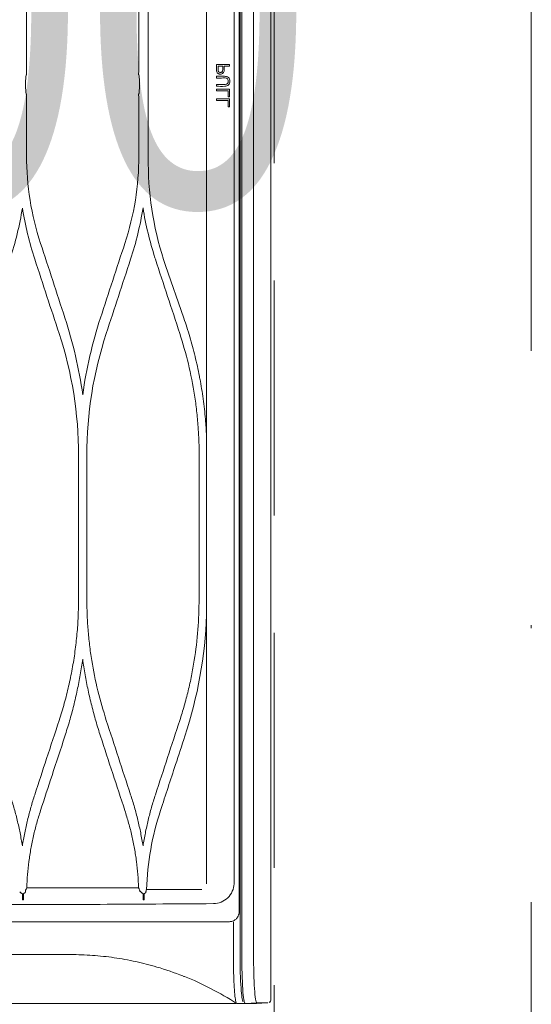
# Model space of a CAD drawing. Header units: inches. Extents: x 67014 to 70164, y -40762 to -35657.
# Tile 27 of 55: x 68711 to 68727, y -39921 to -39890. Entities that reach past the tile are written whole.
import ezdxf

# ---------------------------------------------------------------- set-up
doc = ezdxf.new("R2010")
doc.units = ezdxf.units.IN
doc.header["$MEASUREMENT"] = 0
doc.linetypes.add('DASHDOT', pattern=[1, 0.5, -0.25, 0, -0.25])
doc.linetypes.add('HIDDEN', pattern=[0.375, 0.25, -0.125])
for name, color, linetype, lineweight in [('p--drzwi', 251, 'Continuous', 0), ('p--klimatyzator', 30, 'Continuous', 15), ('p--opis drzwi', 252, 'Continuous', 0), ('p--osie konstr', 7, 'DASHDOT', 15), ('p--podciąg', 7, 'Continuous', 0)]:
    doc.layers.add(name, color=color, linetype=linetype, lineweight=lineweight)
doc.styles.add('STYL-1', font='arial.ttf', dxfattribs={"width": 0.75})

# ---------------------------------------------------------------- blocks, each defined once
blk = doc.blocks.new('drzwi-90-100')
blk.add_arc((10.8, 3.225), 84.153, 359.52334, 90.47666)
blk = doc.blocks.new('A$C66B7A3C4')
at = {"layer": 'p--klimatyzator', "lineweight": 15}
for p, q in [((0.987, 1.56), (0.987, 85.44)), ((1.019, 84.083), (1.019, 2.917)), ((1.18, 3.822), (1.18, 83.178)), ((2.055, 57.477), (2.055, 29.523)), ((0.557, 43.5), (0.557, 1.56)), ((0.932, 1.56), (0.932, 43.5)), ((7.799, 29.651), (7.799, 31.643)), ((1.323, 29.921), (1.323, 29.974)), ((1.739, 29.596), (1.739, 29.542)), ((1.739, 29.331), (1.739, 29.277)), ((2.055, 29.443), (2.055, 29.235)), ((7.827, 29.235), (7.827, 29.443)), ((1.323, 28.937), (1.323, 29.19)), ((1.372, 29.137), (1.372, 28.937)), ((1.739, 29.19), (1.739, 29.137)), ((2.055, 29.154), (2.055, 3.822)), ((7.799, 27.067), (7.799, 29.027)), ((1.323, 28.622), (1.323, 28.876)), ((1.372, 28.822), (1.372, 28.622)), ((1.739, 28.876), (1.739, 28.822)), ((0.987, 26.913), (1.019, 26.913)), ((1.019, 26.809), (0.987, 26.809)), ((3.361, 23.552), (2.782, 21.876)), ((2.782, 21.876), (2.782, 21.874)), ((2.072, 18.395), (2.069, 18.331)), ((2.292, 17.395), (2.292, 12.923)), ((5.876, 12.923), (5.876, 17.499)), ((6.139, 17.499), (6.139, 12.923)), ((2.055, 12.385), (2.056, 12.386)), ((4.078, 3.51), (4.077, 3.302)), ((7.932, 3.51), (7.931, 3.302)), ((0.104, 0.022), (0.47, 0.003)), ((0.829, 0.003), (0.454, 0.022))]:
    blk.add_line(p, q, dxfattribs=at)
for points, knots in [([(0.003, 43.5), (0.003, 42.715), (0.003, 41.93), (0.003, 41.145), (0.003, 40.406), (0.003, 39.667), (0.003, 38.927), (0.003, 38.234), (0.003, 37.541), (0.003, 36.848), (0.003, 36.201), (0.003, 35.554), (0.003, 34.907), (0.003, 34.305), (0.003, 33.704), (0.003, 33.103), (0.003, 32.548), (0.003, 31.993), (0.003, 31.437), (0.003, 30.928), (0.003, 30.419), (0.003, 29.91), (0.003, 29.542), (0.003, 29.174), (0.003, 28.806), (0.003, 28.466), (0.003, 28.127), (0.003, 27.787), (0.003, 27.476), (0.003, 27.165), (0.003, 26.854), (0.003, 26.571), (0.003, 26.289), (0.003, 26.006), (0.003, 25.752), (0.003, 25.497), (0.003, 25.243), (0.003, 25.007), (0.003, 24.771), (0.003, 24.535), (0.003, 24.275), (0.003, 24.016), (0.003, 23.756), (0.003, 23.384), (0.003, 23.013), (0.003, 22.641), (0.003, 22.223), (0.003, 21.805), (0.003, 21.388), (0.003, 20.924), (0.003, 20.46), (0.003, 19.996), (0.003, 19.485), (0.003, 18.975), (0.003, 18.465), (0.003, 17.909), (0.003, 17.353), (0.003, 16.796), (0.003, 16.194), (0.003, 15.591), (0.003, 14.989), (0.003, 14.34), (0.003, 13.692), (0.003, 13.043), (0.003, 12.408), (0.003, 11.773), (0.003, 11.137), (0.003, 10.464), (0.003, 9.79), (0.003, 9.116), (0.003, 8.403), (0.003, 7.69), (0.003, 6.978), (0.003, 6.226), (0.003, 5.475), (0.003, 4.723), (0.003, 3.933), (0.003, 3.143), (0.003, 2.352), (0.003, 1.61), (0.003, 0.868), (0.003, 0.126)], [0, 0, 0, 0, 1, 1, 1, 2, 2, 2, 3, 3, 3, 4, 4, 4, 5, 5, 5, 6, 6, 6, 7, 7, 7, 8, 8, 8, 9, 9, 9, 10, 10, 10, 11, 11, 11, 12, 12, 12, 13, 13, 13, 14, 14, 14, 15, 15, 15, 16, 16, 16, 17, 17, 17, 18, 18, 18, 19, 19, 19, 20, 20, 20, 21, 21, 21, 22, 22, 22, 23, 23, 23, 24, 24, 24, 25, 25, 25, 26, 26, 26, 27, 27, 27, 27]), ([(3.915, 31.898), (3.916, 31.553), (3.916, 31.207), (3.916, 30.862), (3.916, 30.639), (3.916, 30.415), (3.916, 30.192), (3.916, 29.969), (3.916, 29.746), (3.916, 29.523), (3.916, 29.467), (3.916, 29.411), (3.916, 29.355), (3.916, 29.244), (3.916, 29.132), (3.916, 29.021), (3.916, 28.909), (3.916, 28.797), (3.916, 28.686), (3.916, 28.463), (3.916, 28.239), (3.916, 28.016), (3.916, 27.793), (3.916, 27.57), (3.916, 27.347), (3.916, 27.169), (3.916, 26.991), (3.915, 26.813)], [0, 0, 0, 0, 1, 1, 1, 2, 2, 2, 3, 3, 3, 4, 4, 4, 5, 5, 5, 6, 6, 6, 7, 7, 7, 8, 8, 8, 9, 9, 9, 9]), ([(1.735, 29.76), (1.733, 29.746), (1.729, 29.733), (1.722, 29.721), (1.717, 29.712), (1.711, 29.703), (1.703, 29.696), (1.695, 29.689), (1.686, 29.683), (1.676, 29.678), (1.665, 29.672), (1.653, 29.669), (1.64, 29.667), (1.623, 29.664), (1.606, 29.665), (1.589, 29.668), (1.575, 29.671), (1.561, 29.676), (1.549, 29.683), (1.539, 29.689), (1.53, 29.696), (1.522, 29.705), (1.514, 29.714), (1.508, 29.724), (1.504, 29.735), (1.497, 29.753), (1.494, 29.772), (1.493, 29.79), (1.489, 29.834), (1.492, 29.877), (1.492, 29.921)], [0, 0, 0, 0, 1, 1, 1, 2, 2, 2, 3, 3, 3, 4, 4, 4, 5, 5, 5, 6, 6, 6, 7, 7, 7, 8, 8, 8, 9, 9, 9, 10, 10, 10, 10]), ([(1.541, 29.921), (1.541, 29.881), (1.539, 29.841), (1.541, 29.801), (1.542, 29.79), (1.544, 29.78), (1.547, 29.769), (1.549, 29.762), (1.552, 29.755), (1.556, 29.749), (1.56, 29.742), (1.566, 29.737), (1.572, 29.732), (1.578, 29.729), (1.584, 29.726), (1.59, 29.724), (1.6, 29.721), (1.61, 29.72), (1.62, 29.72), (1.63, 29.721), (1.641, 29.723), (1.651, 29.727), (1.658, 29.73), (1.664, 29.735), (1.669, 29.74), (1.675, 29.745), (1.68, 29.751), (1.683, 29.758), (1.684, 29.761), (1.685, 29.764), (1.686, 29.767)], [0, 0, 0, 0, 1, 1, 1, 2, 2, 2, 3, 3, 3, 4, 4, 4, 5, 5, 5, 6, 6, 6, 7, 7, 7, 8, 8, 8, 9, 9, 9, 10, 10, 10, 10]), ([(1.686, 29.767), (1.69, 29.782), (1.69, 29.797), (1.69, 29.812), (1.69, 29.826), (1.69, 29.841), (1.69, 29.856), (1.69, 29.877), (1.69, 29.899), (1.69, 29.921)], [0, 0, 0, 0, 1, 1, 1, 2, 2, 2, 3, 3, 3, 3]), ([(1.739, 29.974), (1.739, 29.955), (1.739, 29.935), (1.739, 29.916), (1.739, 29.897), (1.739, 29.877), (1.739, 29.858), (1.739, 29.825), (1.741, 29.792), (1.735, 29.76)], [0, 0, 0, 0, 1, 1, 1, 2, 2, 2, 3, 3, 3, 3]), ([(1.739, 29.277), (1.652, 29.277), (1.565, 29.274), (1.478, 29.278), (1.434, 29.28), (1.388, 29.287), (1.357, 29.319), (1.326, 29.35), (1.315, 29.395), (1.316, 29.439), (1.316, 29.482), (1.327, 29.529), (1.359, 29.558), (1.391, 29.588), (1.438, 29.594), (1.481, 29.596), (1.567, 29.599), (1.653, 29.596), (1.739, 29.596)], [0, 0, 0, 0, 1, 1, 1, 2, 2, 2, 3, 3, 3, 4, 4, 4, 5, 5, 5, 6, 6, 6, 6]), ([(1.739, 29.542), (1.686, 29.542), (1.633, 29.542), (1.58, 29.542), (1.527, 29.542), (1.472, 29.551), (1.422, 29.534), (1.396, 29.525), (1.377, 29.503), (1.37, 29.477), (1.363, 29.451), (1.363, 29.424), (1.37, 29.398), (1.376, 29.372), (1.395, 29.35), (1.42, 29.341), (1.445, 29.332), (1.472, 29.331), (1.499, 29.331)], [0, 0, 0, 0, 1, 1, 1, 2, 2, 2, 3, 3, 3, 4, 4, 4, 5, 5, 5, 6, 6, 6, 6]), ([(4.222, 29.651), (4.219, 29.651), (4.216, 29.646), (4.214, 29.638), (4.212, 29.63), (4.209, 29.617), (4.207, 29.601), (4.205, 29.586), (4.204, 29.567), (4.202, 29.546), (4.201, 29.526), (4.2, 29.503), (4.2, 29.48), (4.2, 29.468), (4.2, 29.455), (4.2, 29.443)], [0, 0, 0, 0, 1, 1, 1, 2, 2, 2, 3, 3, 3, 4, 4, 4, 5, 5, 5, 5]), ([(7.799, 29.651), (7.803, 29.651), (7.806, 29.646), (7.809, 29.637), (7.812, 29.628), (7.815, 29.614), (7.818, 29.597), (7.82, 29.58), (7.823, 29.559), (7.824, 29.536), (7.825, 29.516), (7.826, 29.492), (7.827, 29.469), (7.827, 29.46), (7.827, 29.451), (7.827, 29.443)], [0, 0, 0, 0, 1, 1, 1, 2, 2, 2, 3, 3, 3, 4, 4, 4, 5, 5, 5, 5]), ([(2.055, 29.443), (2.055, 29.466), (2.055, 29.489), (2.055, 29.511), (2.055, 29.515), (2.055, 29.519), (2.055, 29.523)], [0, 0, 0, 0, 1, 1, 1, 2, 2, 2, 2]), ([(2.055, 29.154), (2.055, 29.176), (2.055, 29.199), (2.055, 29.222), (2.055, 29.226), (2.055, 29.23), (2.055, 29.235)], [0, 0, 0, 0, 1, 1, 1, 2, 2, 2, 2]), ([(4.2, 29.235), (4.2, 29.212), (4.2, 29.189), (4.201, 29.168), (4.201, 29.146), (4.203, 29.126), (4.204, 29.108), (4.205, 29.09), (4.207, 29.074), (4.209, 29.062), (4.211, 29.049), (4.214, 29.039), (4.216, 29.033), (4.218, 29.029), (4.22, 29.027), (4.222, 29.027)], [0, 0, 0, 0, 1, 1, 1, 2, 2, 2, 3, 3, 3, 4, 4, 4, 5, 5, 5, 5]), ([(7.827, 29.235), (7.827, 29.213), (7.827, 29.191), (7.826, 29.17), (7.825, 29.15), (7.823, 29.13), (7.822, 29.113), (7.82, 29.095), (7.818, 29.08), (7.816, 29.067), (7.813, 29.054), (7.811, 29.043), (7.808, 29.036), (7.805, 29.03), (7.802, 29.027), (7.799, 29.027)], [0, 0, 0, 0, 1, 1, 1, 2, 2, 2, 3, 3, 3, 4, 4, 4, 5, 5, 5, 5]), ([(3.688, 23.757), (3.558, 23.362), (3.429, 22.967), (3.3, 22.572), (3.17, 22.177), (3.041, 21.781), (2.911, 21.385)], [0, 0, 0, 0, 1, 1, 1, 2, 2, 2, 2]), ([(2.782, 21.874), (2.749, 21.778), (2.717, 21.682), (2.686, 21.586), (2.62, 21.383), (2.56, 21.177), (2.504, 20.97), (2.476, 20.866), (2.449, 20.762), (2.423, 20.657), (2.398, 20.553), (2.373, 20.447), (2.35, 20.342), (2.327, 20.236), (2.305, 20.13), (2.284, 20.023), (2.274, 19.97), (2.264, 19.917), (2.254, 19.863), (2.216, 19.65), (2.182, 19.435), (2.154, 19.219), (2.14, 19.111), (2.127, 19.003), (2.115, 18.894), (2.104, 18.786), (2.094, 18.677), (2.085, 18.568), (2.08, 18.511), (2.076, 18.453), (2.072, 18.395)], [0, 0, 0, 0, 1, 1, 1, 2, 2, 2, 3, 3, 3, 4, 4, 4, 5, 5, 5, 6, 6, 6, 7, 7, 7, 8, 8, 8, 9, 9, 9, 10, 10, 10, 10]), ([(2.911, 21.385), (2.814, 21.064), (2.717, 20.743), (2.637, 20.417), (2.556, 20.088), (2.492, 19.753), (2.44, 19.417), (2.414, 19.25), (2.391, 19.083), (2.372, 18.915), (2.353, 18.746), (2.337, 18.578), (2.325, 18.409), (2.308, 18.184), (2.298, 17.959), (2.294, 17.733), (2.292, 17.62), (2.292, 17.508), (2.292, 17.395)], [0, 0, 0, 0, 1, 1, 1, 2, 2, 2, 3, 3, 3, 4, 4, 4, 5, 5, 5, 6, 6, 6, 6]), ([(2.292, 12.923), (2.299, 12.593), (2.307, 12.262), (2.331, 11.933), (2.355, 11.605), (2.396, 11.278), (2.448, 10.954), (2.474, 10.789), (2.503, 10.626), (2.536, 10.463), (2.568, 10.301), (2.604, 10.14), (2.643, 9.979), (2.682, 9.82), (2.723, 9.661), (2.768, 9.504), (2.813, 9.347), (2.862, 9.192), (2.911, 9.036)], [0, 0, 0, 0, 1, 1, 1, 2, 2, 2, 3, 3, 3, 4, 4, 4, 5, 5, 5, 6, 6, 6, 6]), ([(5.256, 9.036), (5.351, 9.351), (5.446, 9.665), (5.525, 9.984), (5.604, 10.303), (5.667, 10.626), (5.719, 10.951), (5.745, 11.115), (5.768, 11.278), (5.787, 11.443), (5.807, 11.606), (5.823, 11.771), (5.836, 11.935), (5.85, 12.099), (5.86, 12.264), (5.866, 12.428), (5.872, 12.593), (5.874, 12.758), (5.876, 12.923)], [0, 0, 0, 0, 1, 1, 1, 2, 2, 2, 3, 3, 3, 4, 4, 4, 5, 5, 5, 6, 6, 6, 6]), ([(6.139, 12.923), (6.142, 12.734), (6.144, 12.545), (6.152, 12.356), (6.16, 12.168), (6.173, 11.981), (6.19, 11.794), (6.207, 11.607), (6.228, 11.421), (6.253, 11.235), (6.278, 11.049), (6.308, 10.864), (6.342, 10.68), (6.375, 10.495), (6.413, 10.311), (6.455, 10.128), (6.497, 9.944), (6.543, 9.762), (6.595, 9.58), (6.646, 9.398), (6.703, 9.217), (6.759, 9.036)], [0, 0, 0, 0, 1, 1, 1, 2, 2, 2, 3, 3, 3, 4, 4, 4, 5, 5, 5, 6, 6, 6, 7, 7, 7, 7]), ([(6.007, 10.99), (5.983, 10.824), (5.958, 10.658), (5.93, 10.492), (5.901, 10.327), (5.869, 10.162), (5.834, 9.998), (5.799, 9.833), (5.761, 9.669), (5.72, 9.506), (5.679, 9.342), (5.636, 9.178), (5.589, 9.017), (5.541, 8.854), (5.49, 8.692), (5.439, 8.53)], [0, 0, 0, 0, 1, 1, 1, 2, 2, 2, 3, 3, 3, 4, 4, 4, 5, 5, 5, 5]), ([(6.576, 8.53), (6.525, 8.692), (6.474, 8.854), (6.426, 9.017), (6.379, 9.179), (6.335, 9.342), (6.294, 9.507), (6.254, 9.67), (6.216, 9.834), (6.181, 9.998), (6.146, 10.163), (6.114, 10.327), (6.085, 10.493), (6.057, 10.658), (6.032, 10.824), (6.007, 10.99)], [0, 0, 0, 0, 1, 1, 1, 2, 2, 2, 3, 3, 3, 4, 4, 4, 5, 5, 5, 5]), ([(2.911, 9.036), (3.041, 8.641), (3.17, 8.245), (3.3, 7.849), (3.429, 7.454), (3.558, 7.059), (3.687, 6.664)], [0, 0, 0, 0, 1, 1, 1, 2, 2, 2, 2]), ([(6.759, 9.036), (6.892, 8.63), (7.025, 8.223), (7.158, 7.816), (7.284, 7.432), (7.41, 7.048), (7.536, 6.664)], [0, 0, 0, 0, 1, 1, 1, 2, 2, 2, 2]), ([(7.352, 6.158), (7.23, 6.532), (7.107, 6.906), (6.985, 7.279), (6.849, 7.696), (6.712, 8.113), (6.576, 8.53)], [0, 0, 0, 0, 1, 1, 1, 2, 2, 2, 2]), ([(3.687, 6.664), (3.73, 6.529), (3.773, 6.394), (3.812, 6.258), (3.85, 6.123), (3.886, 5.986), (3.919, 5.85), (3.952, 5.714), (3.982, 5.577), (4.009, 5.44), (4.036, 5.303), (4.06, 5.166), (4.083, 5.028)], [0, 0, 0, 0, 1, 1, 1, 2, 2, 2, 3, 3, 3, 4, 4, 4, 4]), ([(4.083, 5.028), (4.107, 5.167), (4.131, 5.305), (4.158, 5.443), (4.185, 5.581), (4.216, 5.718), (4.249, 5.854), (4.282, 5.99), (4.317, 6.126), (4.356, 6.261), (4.395, 6.396), (4.437, 6.53), (4.48, 6.664)], [0, 0, 0, 0, 1, 1, 1, 2, 2, 2, 3, 3, 3, 4, 4, 4, 4]), ([(7.536, 6.664), (7.578, 6.53), (7.62, 6.396), (7.659, 6.261), (7.698, 6.126), (7.733, 5.991), (7.766, 5.854), (7.799, 5.718), (7.83, 5.582), (7.857, 5.444), (7.884, 5.307), (7.908, 5.169), (7.931, 5.031)], [0, 0, 0, 0, 1, 1, 1, 2, 2, 2, 3, 3, 3, 4, 4, 4, 4]), ([(7.931, 5.031), (7.955, 5.169), (7.978, 5.306), (8.005, 5.443), (8.033, 5.58), (8.063, 5.716), (8.096, 5.852), (8.129, 5.988), (8.164, 6.124), (8.203, 6.259), (8.242, 6.395), (8.285, 6.529), (8.327, 6.664)], [0, 0, 0, 0, 1, 1, 1, 2, 2, 2, 3, 3, 3, 4, 4, 4, 4]), ([(4.662, 6.158), (4.621, 6.025), (4.579, 5.891), (4.541, 5.757), (4.503, 5.623), (4.47, 5.488), (4.439, 5.352), (4.408, 5.216), (4.38, 5.08), (4.356, 4.943), (4.331, 4.806), (4.31, 4.668), (4.292, 4.53), (4.273, 4.392), (4.258, 4.253), (4.247, 4.114), (4.236, 3.974), (4.229, 3.834), (4.222, 3.693)], [0, 0, 0, 0, 1, 1, 1, 2, 2, 2, 3, 3, 3, 4, 4, 4, 5, 5, 5, 6, 6, 6, 6]), ([(7.793, 3.691), (7.786, 3.831), (7.779, 3.972), (7.767, 4.112), (7.756, 4.251), (7.741, 4.39), (7.723, 4.529), (7.705, 4.667), (7.683, 4.805), (7.659, 4.942), (7.634, 5.079), (7.606, 5.215), (7.576, 5.351), (7.545, 5.487), (7.511, 5.622), (7.473, 5.756), (7.436, 5.891), (7.394, 6.024), (7.352, 6.158)], [0, 0, 0, 0, 1, 1, 1, 2, 2, 2, 3, 3, 3, 4, 4, 4, 5, 5, 5, 6, 6, 6, 6]), ([(1.836, 3.185), (1.668, 3.185), (1.503, 3.253), (1.382, 3.372), (1.262, 3.492), (1.18, 3.653), (1.18, 3.822)], [0, 0, 0, 0, 1, 1, 1, 2, 2, 2, 2]), ([(3.969, 3.634), (3.743, 3.634), (3.516, 3.634), (3.286, 3.634), (3.105, 3.634), (2.923, 3.634), (2.738, 3.634), (2.553, 3.633), (2.366, 3.633), (2.208, 3.633)], [0, 0, 0, 0, 1, 1, 1, 2, 2, 2, 3, 3, 3, 3]), ([(3.97, 3.631), (3.971, 3.629), (3.972, 3.628), (3.975, 3.626), (3.976, 3.625), (3.978, 3.625), (3.98, 3.624)], [0, 0, 0, 0, 1, 1, 1, 2, 2, 2, 2]), ([(3.983, 3.614), (3.985, 3.604), (3.986, 3.593), (3.987, 3.582), (3.988, 3.573), (3.989, 3.564), (3.99, 3.555)], [0, 0, 0, 0, 1, 1, 1, 2, 2, 2, 2]), ([(4, 3.535), (3.997, 3.539), (3.994, 3.543), (3.992, 3.547), (3.991, 3.55), (3.991, 3.552), (3.99, 3.555)], [0, 0, 0, 0, 1, 1, 1, 2, 2, 2, 2]), ([(4.021, 3.517), (4.018, 3.52), (4.014, 3.523), (4.011, 3.526), (4.007, 3.529), (4.004, 3.532), (4, 3.535)], [0, 0, 0, 0, 1, 1, 1, 2, 2, 2, 2]), ([(4.043, 3.51), (4.039, 3.51), (4.035, 3.511), (4.031, 3.512), (4.028, 3.513), (4.025, 3.515), (4.023, 3.516), (4.022, 3.517), (4.021, 3.517), (4.021, 3.517)], [0, 0, 0, 0, 1, 1, 1, 2, 2, 2, 3, 3, 3, 3]), ([(4.124, 3.53), (4.119, 3.526), (4.114, 3.522), (4.108, 3.519), (4.103, 3.516), (4.099, 3.514), (4.094, 3.513), (4.09, 3.511), (4.085, 3.511), (4.081, 3.51), (4.08, 3.51), (4.078, 3.509), (4.078, 3.51)], [0, 0, 0, 0, 1, 1, 1, 2, 2, 2, 3, 3, 3, 4, 4, 4, 4]), ([(4.166, 3.568), (4.159, 3.562), (4.153, 3.556), (4.146, 3.55), (4.139, 3.543), (4.131, 3.537), (4.124, 3.53)], [0, 0, 0, 0, 1, 1, 1, 2, 2, 2, 2]), ([(4.193, 3.613), (4.191, 3.605), (4.188, 3.597), (4.183, 3.589), (4.179, 3.582), (4.173, 3.575), (4.166, 3.568)], [0, 0, 0, 0, 1, 1, 1, 2, 2, 2, 2]), ([(7.793, 3.691), (7.185, 3.692), (6.585, 3.692), (5.991, 3.693), (5.397, 3.694), (4.813, 3.694), (4.222, 3.693)], [0, 0, 0, 0, 1, 1, 1, 2, 2, 2, 2]), ([(7.816, 3.633), (7.817, 3.631), (7.819, 3.629), (7.821, 3.628), (7.823, 3.627), (7.824, 3.626), (7.826, 3.625)], [0, 0, 0, 0, 1, 1, 1, 2, 2, 2, 2]), ([(7.83, 3.614), (7.831, 3.605), (7.832, 3.596), (7.833, 3.587), (7.834, 3.578), (7.835, 3.57), (7.836, 3.561)], [0, 0, 0, 0, 1, 1, 1, 2, 2, 2, 2]), ([(7.847, 3.539), (7.843, 3.542), (7.84, 3.547), (7.839, 3.551), (7.837, 3.554), (7.836, 3.558), (7.836, 3.561)], [0, 0, 0, 0, 1, 1, 1, 2, 2, 2, 2]), ([(7.871, 3.519), (7.867, 3.522), (7.863, 3.525), (7.859, 3.529), (7.855, 3.532), (7.851, 3.535), (7.847, 3.539)], [0, 0, 0, 0, 1, 1, 1, 2, 2, 2, 2]), ([(7.894, 3.51), (7.889, 3.51), (7.884, 3.511), (7.88, 3.513), (7.877, 3.514), (7.874, 3.516), (7.871, 3.519)], [0, 0, 0, 0, 1, 1, 1, 2, 2, 2, 2]), ([(7.976, 3.529), (7.971, 3.525), (7.966, 3.521), (7.96, 3.518), (7.956, 3.515), (7.951, 3.513), (7.946, 3.512), (7.942, 3.511), (7.938, 3.51), (7.934, 3.51)], [0, 0, 0, 0, 1, 1, 1, 2, 2, 2, 3, 3, 3, 3]), ([(8.016, 3.565), (8.01, 3.559), (8.003, 3.553), (7.996, 3.547), (7.99, 3.541), (7.983, 3.535), (7.976, 3.529)], [0, 0, 0, 0, 1, 1, 1, 2, 2, 2, 2]), ([(16.615, 3.156), (15.347, 3.156), (14.078, 3.155), (12.818, 3.154), (11.558, 3.153), (10.305, 3.152), (9.074, 3.153), (8.459, 3.154), (7.848, 3.155), (7.243, 3.156), (6.638, 3.157), (6.041, 3.156), (5.448, 3.162), (4.856, 3.167), (4.271, 3.169), (3.674, 3.174), (3.077, 3.178), (2.465, 3.183), (1.836, 3.185)], [0, 0, 0, 0, 1, 1, 1, 2, 2, 2, 3, 3, 3, 4, 4, 4, 5, 5, 5, 6, 6, 6, 6]), ([(1.019, 2.917), (1.019, 2.917), (1.019, 2.917), (1.019, 2.917), (1.019, 2.895), (1.022, 2.872), (1.027, 2.85), (1.028, 2.842), (1.031, 2.834), (1.033, 2.825)], [0, 0, 0, 0, 1, 1, 1, 2, 2, 2, 3, 3, 3, 3]), ([(1.033, 2.825), (1.042, 2.798), (1.055, 2.772), (1.071, 2.749), (1.088, 2.723), (1.109, 2.699), (1.133, 2.679), (1.145, 2.669), (1.158, 2.66), (1.171, 2.652)], [0, 0, 0, 0, 1, 1, 1, 2, 2, 2, 3, 3, 3, 3]), ([(1.171, 2.652), (1.188, 2.642), (1.206, 2.634), (1.224, 2.627), (1.257, 2.616), (1.292, 2.61), (1.327, 2.61)], [0, 0, 0, 0, 1, 1, 1, 2, 2, 2, 2]), ([(1.2, 2.6), (1.2, 2.309), (1.2, 2.017), (1.2, 1.726), (1.2, 1.69), (1.2, 1.653), (1.2, 1.617), (1.2, 1.598), (1.2, 1.579), (1.2, 1.56)], [0, 0, 0, 0, 1, 1, 1, 2, 2, 2, 3, 3, 3, 3]), ([(1.327, 2.61), (1.494, 2.61), (1.666, 2.61), (1.834, 2.61), (2.002, 2.61), (2.169, 2.61), (2.335, 2.61), (2.666, 2.61), (2.993, 2.61), (3.316, 2.61), (3.964, 2.61), (4.601, 2.61), (5.237, 2.61), (5.874, 2.61), (6.511, 2.61), (7.157, 2.61), (7.803, 2.61), (8.456, 2.61), (9.114, 2.61), (10.432, 2.61), (11.769, 2.61), (13.107, 2.61), (14.446, 2.61), (15.789, 2.61), (17.135, 2.61)], [0, 0, 0, 0, 1, 1, 1, 2, 2, 2, 3, 3, 3, 4, 4, 4, 5, 5, 5, 6, 6, 6, 7, 7, 7, 8, 8, 8, 8]), ([(0.557, 1.56), (0.557, 1.156), (0.545, 0.755), (0.527, 0.472), (0.508, 0.189), (0.481, 0.023), (0.454, 0.022)], [0, 0, 0, 0, 1, 1, 1, 2, 2, 2, 2]), ([(0.829, 0.003), (0.856, 0.003), (0.883, 0.171), (0.902, 0.458), (0.921, 0.745), (0.932, 1.148), (0.932, 1.56)], [0, 0, 0, 0, 1, 1, 1, 2, 2, 2, 2]), ([(0.987, 1.56), (0.987, 1.162), (0.976, 0.772), (0.957, 0.495), (0.94, 0.246), (0.916, 0.089), (0.892, 0.06)], [0, 0, 0, 0, 1, 1, 1, 2, 2, 2, 2]), ([(1.2, 1.56), (1.2, 1.543), (1.2, 1.525), (1.199, 1.508), (1.199, 1.435), (1.199, 1.362), (1.198, 1.29), (1.196, 1.147), (1.193, 1.007), (1.189, 0.876), (1.184, 0.745), (1.179, 0.624), (1.172, 0.516), (1.166, 0.408), (1.158, 0.314), (1.15, 0.237), (1.141, 0.16), (1.132, 0.1), (1.122, 0.06), (1.114, 0.027), (1.106, 0.007), (1.097, 0.002)], [0, 0, 0, 0, 1, 1, 1, 2, 2, 2, 3, 3, 3, 4, 4, 4, 5, 5, 5, 6, 6, 6, 7, 7, 7, 7]), ([(6.39, 1.56), (6.158, 1.56), (5.926, 1.552), (5.695, 1.535), (5.463, 1.518), (5.232, 1.493), (5.003, 1.46), (4.773, 1.427), (4.544, 1.386), (4.317, 1.336), (4.09, 1.286), (3.864, 1.229), (3.641, 1.163), (3.359, 1.08), (3.081, 0.984), (2.808, 0.876)], [0, 0, 0, 0, 1, 1, 1, 2, 2, 2, 3, 3, 3, 4, 4, 4, 5, 5, 5, 5]), ([(19.192, 1.56), (18.112, 1.56), (17.032, 1.56), (15.955, 1.56), (14.877, 1.56), (13.802, 1.56), (12.728, 1.56), (11.655, 1.56), (10.581, 1.56), (9.521, 1.56), (8.46, 1.56), (7.417, 1.56), (6.39, 1.56)], [0, 0, 0, 0, 1, 1, 1, 2, 2, 2, 3, 3, 3, 4, 4, 4, 4]), ([(1.097, 0.002), (1.363, 0.171), (1.635, 0.324), (1.912, 0.47), (2.188, 0.616), (2.469, 0.755), (2.763, 0.858), (2.774, 0.862), (2.785, 0.866), (2.797, 0.87)], [0, 0, 0, 0, 1, 1, 1, 2, 2, 2, 3, 3, 3, 3]), ([(0.001, 0.129), (0.001, 0.129), (0.001, 0.129), (0.001, 0.129), (-0.002, 0.116), (0.002, 0.102), (0.007, 0.09), (0.011, 0.08), (0.016, 0.071), (0.022, 0.063), (0.027, 0.056), (0.034, 0.05), (0.04, 0.044), (0.046, 0.04), (0.052, 0.036), (0.059, 0.033)], [0, 0, 0, 0, 1, 1, 1, 2, 2, 2, 3, 3, 3, 4, 4, 4, 5, 5, 5, 5]), ([(1.112, 0), (1.119, 0), (1.125, 0), (1.132, 0), (1.18, 0), (1.232, 0), (1.291, 0), (1.3, 0), (1.308, 0), (1.317, 0), (1.335, 0), (1.353, 0), (1.371, 0), (1.39, 0), (1.409, 0), (1.429, 0), (1.449, 0), (1.47, 0), (1.491, 0), (1.513, 0), (1.535, 0), (1.559, 0), (1.652, 0), (1.76, 0), (1.89, 0), (1.954, 0), (2.025, 0), (2.101, 0), (2.177, 0), (2.259, 0), (2.347, 0), (2.434, 0), (2.528, 0), (2.626, 0), (2.725, 0), (2.83, 0), (2.94, 0), (3.049, 0), (3.165, 0), (3.285, 0), (3.405, 0), (3.531, 0), (3.661, 0), (3.922, 0), (4.203, 0), (4.502, 0), (4.802, 0), (5.12, 0), (5.455, 0), (5.79, 0), (6.141, 0), (6.508, 0), (6.692, 0), (6.879, 0), (7.07, 0), (7.165, 0), (7.262, 0), (7.359, 0), (7.456, 0), (7.554, 0), (7.653, 0), (8.049, 0), (8.458, 0), (8.878, 0), (9.088, 0), (9.301, 0), (9.516, 0), (9.732, 0), (9.949, 0), (10.169, 0), (10.388, 0), (10.609, 0), (10.831, 0), (11.053, 0), (11.276, 0), (11.499, 0), (11.723, 0), (11.947, 0), (12.171, 0), (12.396, 0), (12.621, 0), (12.847, 0), (12.96, 0), (13.073, 0), (13.186, 0), (13.299, 0), (13.412, 0), (13.525, 0), (13.751, 0), (13.978, 0), (14.205, 0), (15.112, 0), (16.024, 0), (16.937, 0), (17.799, 0), (18.662, 0), (19.525, 0)], [0, 0, 0, 0, 1, 1, 1, 2, 2, 2, 3, 3, 3, 4, 4, 4, 5, 5, 5, 6, 6, 6, 7, 7, 7, 8, 8, 8, 9, 9, 9, 10, 10, 10, 11, 11, 11, 12, 12, 12, 13, 13, 13, 14, 14, 14, 15, 15, 15, 16, 16, 16, 17, 17, 17, 18, 18, 18, 19, 19, 19, 20, 20, 20, 21, 21, 21, 22, 22, 22, 23, 23, 23, 24, 24, 24, 25, 25, 25, 26, 26, 26, 27, 27, 27, 28, 28, 28, 29, 29, 29, 30, 30, 30, 31, 31, 31, 32, 32, 32, 32]), ([(19.525, 0.005), (17.913, 0.005), (16.3, 0.005), (14.69, 0.004), (13.885, 0.004), (13.08, 0.004), (12.277, 0.004), (11.473, 0.004), (10.664, 0.004), (9.881, 0.004), (9.097, 0.003), (8.343, 0.003), (7.616, 0.003), (7.253, 0.003), (6.895, 0.003), (6.553, 0.003), (6.211, 0.003), (5.881, 0.003), (5.563, 0.003), (4.928, 0.003), (4.336, 0.003), (3.807, 0.003), (3.278, 0.003), (2.816, 0.003), (2.423, 0.003)], [0, 0, 0, 0, 1, 1, 1, 2, 2, 2, 3, 3, 3, 4, 4, 4, 5, 5, 5, 6, 6, 6, 7, 7, 7, 8, 8, 8, 8]), ([(2.423, 0.003), (2.423, 0.004), (2.426, 0.002), (2.426, 0.003), (2.426, 0.004), (2.428, 0.002), (2.428, 0.003), (2.428, 0.003), (2.429, 0.002), (2.429, 0.003)], [0, 0, 0, 0, 1, 1, 1, 2, 2, 2, 3, 3, 3, 3])]:
    blk.add_open_spline(points, degree=3, knots=knots, dxfattribs=at)
for points in [[(4.215, 31.644), (4.217, 30.979), (4.22, 30.315), (4.222, 29.651)], [(1.323, 29.974), (1.462, 29.974), (1.601, 29.974), (1.739, 29.974)], [(1.492, 29.921), (1.436, 29.921), (1.379, 29.921), (1.323, 29.921)], [(1.69, 29.921), (1.64, 29.921), (1.591, 29.921), (1.541, 29.921)], [(1.499, 29.331), (1.579, 29.331), (1.659, 29.331), (1.739, 29.331)], [(4.2, 29.355), (4.2, 29.384), (4.2, 29.413), (4.2, 29.443)], [(4.2, 29.235), (4.2, 29.275), (4.2, 29.315), (4.2, 29.355)], [(1.323, 29.19), (1.462, 29.19), (1.601, 29.19), (1.739, 29.19)], [(1.372, 28.937), (1.355, 28.937), (1.339, 28.937), (1.323, 28.937)], [(1.739, 29.137), (1.617, 29.137), (1.494, 29.137), (1.372, 29.137)], [(4.222, 29.027), (4.219, 28.373), (4.217, 27.72), (4.215, 27.067)], [(1.323, 28.876), (1.462, 28.876), (1.601, 28.876), (1.739, 28.876)], [(1.372, 28.622), (1.355, 28.622), (1.339, 28.622), (1.323, 28.622)], [(1.739, 28.822), (1.617, 28.822), (1.494, 28.822), (1.372, 28.822)], [(4.662, 24.263), (4.366, 25.167), (4.216, 26.101), (4.215, 27.06)], [(7.799, 27.067), (7.799, 26.107), (7.649, 25.171), (7.352, 24.264)], [(3.915, 26.813), (3.912, 25.691), (3.716, 24.581), (3.361, 23.552)], [(3.703, 23.806), (3.871, 24.327), (3.998, 24.856), (4.083, 25.393)], [(4.083, 25.393), (4.172, 24.839), (4.304, 24.294), (4.48, 23.758)], [(7.536, 23.757), (7.711, 24.293), (7.843, 24.838), (7.931, 25.39)], [(7.931, 25.39), (8.019, 24.838), (8.151, 24.294), (8.327, 23.757)], [(5.439, 21.891), (5.18, 22.682), (4.921, 23.473), (4.662, 24.263)], [(7.352, 24.264), (7.093, 23.472), (6.835, 22.682), (6.576, 21.891)], [(3.703, 23.806), (3.698, 23.79), (3.693, 23.774), (3.688, 23.757)], [(4.48, 23.758), (4.738, 22.967), (4.997, 22.176), (5.256, 21.385)], [(6.759, 21.385), (7.018, 22.175), (7.277, 22.966), (7.536, 23.757)], [(6.007, 19.431), (5.892, 20.266), (5.702, 21.086), (5.439, 21.891)], [(6.576, 21.891), (6.312, 21.085), (6.122, 20.265), (6.007, 19.431)], [(5.256, 21.385), (5.667, 20.129), (5.876, 18.831), (5.876, 17.499)], [(6.139, 17.499), (6.139, 18.831), (6.348, 20.128), (6.759, 21.385)], [(2.055, 18.024), (2.058, 18.126), (2.063, 18.228), (2.069, 18.331)], [(2.055, 12.398), (2.104, 11.084), (2.338, 9.781), (2.746, 8.536)], [(4.48, 6.664), (4.738, 7.455), (4.997, 8.245), (5.256, 9.036)], [(2.746, 8.536), (2.846, 8.231), (2.946, 7.927), (3.046, 7.623)], [(5.439, 8.53), (5.18, 7.74), (4.921, 6.949), (4.662, 6.158)], [(3.046, 7.623), (3.206, 7.136), (3.365, 6.65), (3.525, 6.164)], [(3.969, 3.634), (3.942, 4.501), (3.793, 5.344), (3.524, 6.164)], [(3.97, 3.631), (3.97, 3.632), (3.969, 3.633), (3.969, 3.634)], [(3.983, 3.614), (3.982, 3.617), (3.981, 3.621), (3.98, 3.624)], [(4.042, 3.302), (4.042, 3.372), (4.042, 3.441), (4.043, 3.51)], [(4.222, 3.693), (4.212, 3.667), (4.202, 3.64), (4.193, 3.614)], [(7.816, 3.633), (7.808, 3.652), (7.801, 3.672), (7.793, 3.691)], [(7.83, 3.614), (7.829, 3.618), (7.828, 3.622), (7.826, 3.625)], [(7.895, 3.302), (7.894, 3.371), (7.895, 3.441), (7.896, 3.51)], [(4.077, 3.302), (4.066, 3.302), (4.054, 3.302), (4.042, 3.302)], [(7.931, 3.302), (7.919, 3.302), (7.907, 3.302), (7.895, 3.302)], [(0.454, 0.022), (0.272, 0.023), (0.111, 0.022), (0.1, 0.022)], [(0.467, 0.003), (0.467, 0.003), (0.643, 0.003), (0.829, 0.003)], [(0.988, 0), (0.932, 0), (0.876, 0), (0.826, 0)], [(1.093, 0.003), (0.988, 0.003), (0.902, 0.003), (0.827, 0.003)], [(1.092, 0), (1.058, 0), (1.023, 0), (0.988, 0)]]:
    blk.add_open_spline(points, degree=3, dxfattribs=at)

msp = doc.modelspace()

# ---------------------------------------------------------------- linework, layer by layer
at = {"layer": 'p--osie konstr', "linetype": 'DASHDOT', "ltscale": 35}
msp.add_line((68727.073, -40040.511), (68727.073, -39457.311), dxfattribs=at)
at = {"layer": 'p--podciąg', "linetype": 'HIDDEN', "ltscale": 30}
msp.add_line((68718.873, -39927.861), (68718.873, -39827.861), dxfattribs=at)

# ---------------------------------------------------------------- block references
at = {"layer": 'p--drzwi', "xscale": -1, "rotation": 89.99999999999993}
msp.add_blockref('drzwi-90-100', (68727.073, -39827.861), dxfattribs=at)
at = {"layer": 'p--klimatyzator', "color": 2, "linetype": 'Continuous', "lineweight": 60, "xscale": -1}
msp.add_blockref('A$C66B7A3C4', (68718.771, -39920.939), dxfattribs=at)

# ---------------------------------------------------------------- texts
at = {"layer": 'p--opis drzwi', "insert": (68720.088, -39862.16), "char_height": 12.5, "width": 17.2395, "attachment_point": 3, "style": 'STYL-1'}
msp.add_mtext('90\\P200', dxfattribs=at)

doc.saveas('drawing.dxf')
